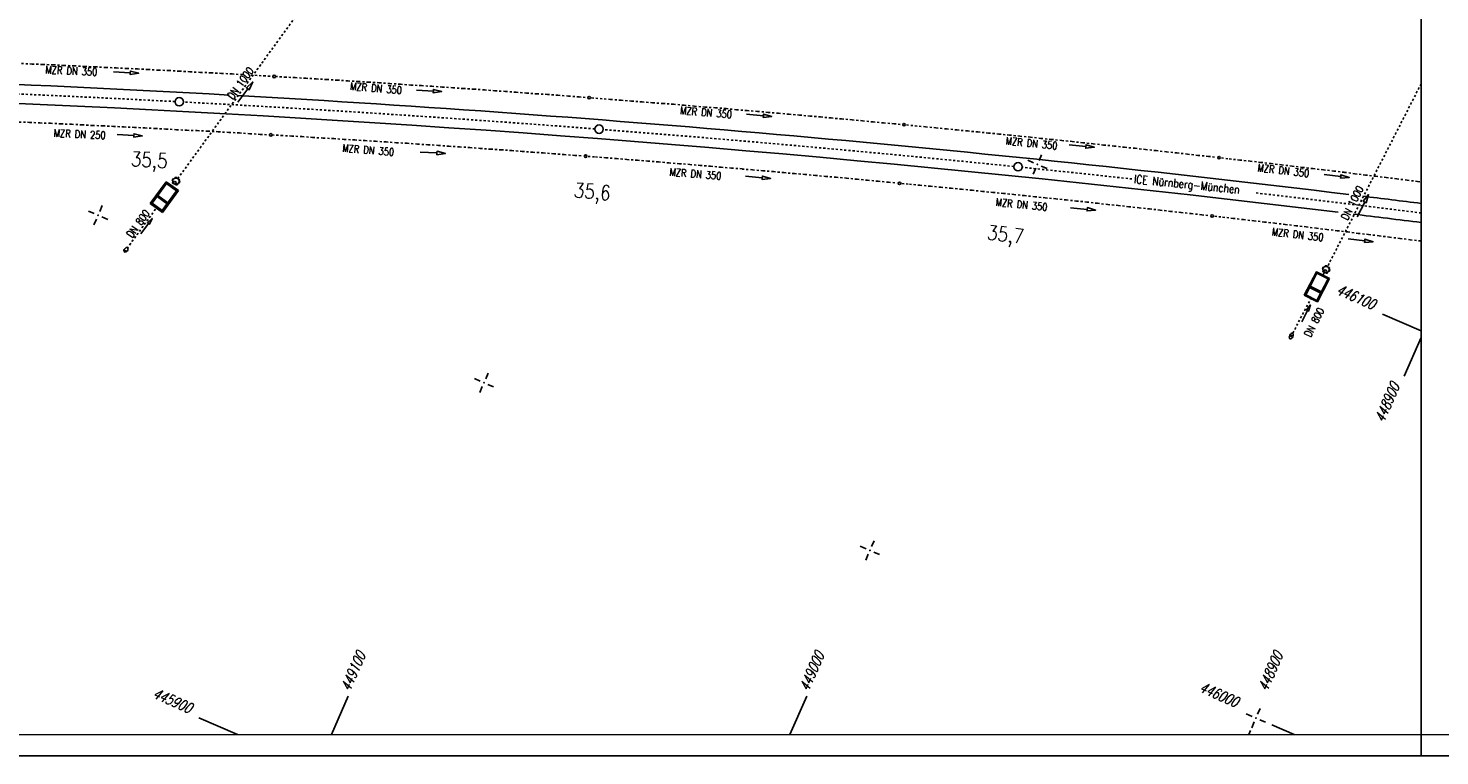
# Model space of a CAD drawing. Extents: x 0 to 1135, y 0 to 420.
# Tile 15 of 52: x 619 to 954, y 0 to 173. Entities that reach past the tile are written whole.
import ezdxf

# ---------------------------------------------------------------- set-up
doc = ezdxf.new("R2010")
doc.units = 0
doc.header["$LTSCALE"] = 2
doc.header["$MEASUREMENT"] = 0
for name, pattern in [('ACAD_ISO03W100', [0.5, 0.25, -0.25]), ('ACAD_ISO10W100W', [0.5, 0.25, -0.25]), ('AUSGEZOGEN', [0]), ('STRICHLINIEX2', [0.5, 0.25, -0.25])]:
    doc.linetypes.add(name, pattern=pattern)
doc.layers.get('0').update_dxf_attribs({"linetype": 'AUSGEZOGEN'})
for name, color, linetype in [('Bahnachse', 7, 'CONTINUOUS'), ('Durchlässe', 15, 'CONTINUOUS'), ('FBR', 8, 'CONTINUOUS'), ('Gleisachsen', 7, 'CONTINUOUS'), ('NETZ', 250, 'CONTINUOUS'), ('RAHMEN', 250, 'AUSGEZOGEN'), ('SCHRIFT', 7, 'CONTINUOUS'), ('Tiefenentwässerung', 15, 'CONTINUOUS')]:
    doc.layers.add(name, color=color, linetype=linetype)
doc.styles.add('ROMANS', font='romans.shx', dxfattribs={"width": 0.8})

# ---------------------------------------------------------------- blocks, each defined once
blk = doc.blocks.new('IKR')
at = {"color": 0}
for p, q in [((-2.5, 0), (-1, 0)), ((0, 1), (0, 2.5)), ((1, 0), (2.5, 0)), ((0, -2.5), (0, -1))]:
    blk.add_line(p, q, dxfattribs=at)
blk.add_circle((0, 0), 0.05, dxfattribs=at)
blk.add_point((0, 0), dxfattribs=at)
blk = doc.blocks.new('*X23')
at = {"color": 0, "linetype": 'ByBlock'}
for p, q in [((-1421609, 2013209), (-1420972, 2013380)), ((-1421443, 2013021), (-1421359, 2013043)), ((-1421439, 2013487), (-1421414, 2013494)), ((-1421269, 2013533), (-1421237, 2013541)), ((-1421107, 2013111), (-1421008, 2013137)), ((-1420863, 2013176), (-1420718, 2013215)), ((-1420841, 2012949), (-1420441, 2013056)), ((-1423646, 2009868), (-1423226, 2009980)), ((-1423642, 2009636), (-1423497, 2009675)), ((-1423468, 2010148), (-1423323, 2010187)), ((-1423306, 2010425), (-1422887, 2010537)), ((-1423226, 2009980), (-1422858, 2010079)), ((-1423178, 2010226), (-1423056, 2010259)), ((-1423005, 2010738), (-1422860, 2010777)), ((-1422993, 2009810), (-1422917, 2009830)), ((-1422967, 2010982), (-1422547, 2011094)), ((-1422797, 2011260), (-1422687, 2011290)), ((-1422772, 2009869), (-1422627, 2009908)), ((-1422727, 2009648), (-1422327, 2009755)), ((-1422628, 2011538), (-1422208, 2011651)), ((-1422542, 2011328), (-1422397, 2011367)), ((-1422369, 2011841), (-1422224, 2011880)), ((-1422288, 2012095), (-1421868, 2012208)), ((-1422118, 2012374), (-1422051, 2012392)), ((-1422079, 2011918), (-1422038, 2011929)), ((-1421949, 2012652), (-1421529, 2012765)), ((-1421906, 2012431), (-1421761, 2012469)), ((-1421732, 2012943), (-1421587, 2012982)), ((-1420457, 2012819), (-1420312, 2012858)), ((-1420310, 2012625), (-1419910, 2012732)), ((-1420045, 2012463), (-1419938, 2012492)), ((-1419938, 2012492), (-1419906, 2012501)), ((-1419875, 2009714), (-1419786, 2009737)), ((-1419780, 2012302), (-1419379, 2012409)), ((-1419761, 2012540), (-1419645, 2012571)), ((-1419705, 2009992), (-1419285, 2010105)), ((-1419641, 2009776), (-1419497, 2009815)), ((-1419514, 2012140), (-1419499, 2012144)), ((-1419468, 2010289), (-1419323, 2010327)), ((-1419366, 2010549), (-1418946, 2010661)), ((-1419354, 2012182), (-1419210, 2012221)), ((-1419249, 2011978), (-1418848, 2012085)), ((-1419196, 2010827), (-1419150, 2010840)), ((-1419178, 2010366), (-1419116, 2010383)), ((-1419026, 2011106), (-1418606, 2011218)), ((-1419005, 2010878), (-1418860, 2010917)), ((-1418948, 2011825), (-1418803, 2011864)), ((-1418832, 2011391), (-1418687, 2011430)), ((-1418718, 2011654), (-1418318, 2011762)), ((-1418658, 2011903), (-1418583, 2011923)), ((-1418542, 2011468), (-1418437, 2011497)), ((-1424664, 2008197), (-1424244, 2008310)), ((-1424495, 2008476), (-1424423, 2008495)), ((-1424451, 2008022), (-1424306, 2008060)), ((-1424325, 2008754), (-1423905, 2008867)), ((-1424278, 2008534), (-1424133, 2008573)), ((-1424204, 2007855), (-1423804, 2007962)), ((-1424161, 2008099), (-1424069, 2008124)), ((-1424105, 2009046), (-1423960, 2009085)), ((-1423985, 2009311), (-1423565, 2009424)), ((-1423939, 2007693), (-1423900, 2007703)), ((-1423816, 2009589), (-1423786, 2009597)), ((-1423815, 2009124), (-1423735, 2009145)), ((-1423755, 2007742), (-1423610, 2007781)), ((-1423673, 2007531), (-1423273, 2007638)), ((-1423349, 2007385), (-1423204, 2007424)), ((-1423143, 2007208), (-1422742, 2007315)), ((-1423059, 2007463), (-1423008, 2007477)), ((-1422877, 2007046), (-1422798, 2007067)), ((-1422653, 2007106), (-1422508, 2007145)), ((-1422612, 2006884), (-1422211, 2006991)), ((-1422366, 2009512), (-1422221, 2009551)), ((-1422247, 2006749), (-1422102, 2006788)), ((-1422197, 2009325), (-1421796, 2009432)), ((-1422081, 2006560), (-1421322, 2006764)), ((-1422076, 2009590), (-1422062, 2009594)), ((-1421957, 2006826), (-1421946, 2006829)), ((-1421931, 2009163), (-1421815, 2009194)), ((-1421815, 2006398), (-1421696, 2006431)), ((-1421670, 2009233), (-1421531, 2009270)), ((-1421666, 2009001), (-1421265, 2009108)), ((-1421572, 2006929), (-1421522, 2006943)), ((-1421551, 2006469), (-1421492, 2006485)), ((-1421403, 2007208), (-1420983, 2007320)), ((-1421377, 2006982), (-1421232, 2007021)), ((-1421264, 2008876), (-1421119, 2008914)), ((-1421204, 2007494), (-1421059, 2007533)), ((-1421135, 2008677), (-1420735, 2008785)), ((-1421063, 2007765), (-1420643, 2007877)), ((-1420914, 2007572), (-1420813, 2007599)), ((-1420894, 2008043), (-1420886, 2008045)), ((-1420857, 2008519), (-1420713, 2008557)), ((-1420741, 2008084), (-1420596, 2008123)), ((-1420724, 2008322), (-1420304, 2008434)), ((-1420568, 2008596), (-1420554, 2008600)), ((-1420554, 2008600), (-1420423, 2008635)), ((-1420384, 2008878), (-1419964, 2008991)), ((-1420278, 2008674), (-1420134, 2008712)), ((-1420105, 2009186), (-1419960, 2009225)), ((-1420045, 2009435), (-1419625, 2009548)), ((-1419815, 2009264), (-1419795, 2009269))]:
    blk.add_line(p, q, dxfattribs=at)
blk = doc.blocks.new('*X24')
at = {"color": 0, "linetype": 'ByBlock'}
for p, q in [((-1147787, 2012971), (-1147481, 2013053)), ((-1147573, 2013261), (-1147428, 2013300)), ((-1147565, 2013497), (-1147259, 2013579)), ((-1147400, 2013774), (-1147255, 2013813)), ((-1147343, 2014022), (-1147037, 2014104)), ((-1147226, 2014286), (-1147082, 2014325)), ((-1147121, 2014547), (-1147039, 2014569)), ((-1146937, 2014364), (-1146792, 2014403)), ((-1146753, 2014180), (-1146355, 2014287)), ((-1146411, 2014039), (-1146385, 2014046)), ((-1146241, 2014084), (-1146096, 2014123)), ((-1146069, 2013897), (-1145672, 2014004)), ((-1145727, 2013756), (-1145689, 2013766)), ((-1145545, 2013805), (-1145534, 2013808)), ((-1145534, 2013808), (-1145400, 2013844)), ((-1145385, 2013615), (-1144988, 2013721)), ((-1145043, 2013474), (-1144993, 2013487)), ((-1144849, 2013526), (-1144704, 2013564)), ((-1144701, 2013332), (-1144304, 2013439)), ((-1144359, 2013191), (-1144297, 2013207)), ((-1144252, 2012987), (-1143946, 2013069)), ((-1144153, 2013246), (-1144008, 2013285)), ((-1149120, 2009819), (-1148814, 2009901)), ((-1148903, 2010110), (-1148758, 2010149)), ((-1148898, 2010344), (-1148592, 2010426)), ((-1148729, 2010622), (-1148584, 2010661)), ((-1148676, 2010870), (-1148370, 2010952)), ((-1148556, 2011135), (-1148411, 2011173)), ((-1148454, 2011395), (-1148147, 2011477)), ((-1148370, 2010952), (-1148209, 2010995)), ((-1148343, 2011658), (-1148238, 2011686)), ((-1148343, 2010726), (-1148295, 2010739)), ((-1148266, 2011212), (-1148259, 2011214)), ((-1148231, 2011920), (-1147925, 2012002)), ((-1148150, 2010778), (-1148005, 2010816)), ((-1148120, 2012183), (-1148065, 2012198)), ((-1148093, 2011725), (-1148036, 2011740)), ((-1148009, 2012446), (-1147703, 2012528)), ((-1148001, 2010584), (-1147525, 2010712)), ((-1147920, 2012237), (-1147814, 2012265)), ((-1147898, 2012708), (-1147891, 2012710)), ((-1147746, 2012749), (-1147601, 2012788)), ((-1147659, 2010443), (-1147599, 2010459)), ((-1147454, 2010498), (-1147309, 2010537)), ((-1147317, 2010302), (-1146841, 2010429)), ((-1146975, 2010160), (-1146903, 2010180)), ((-1146758, 2010219), (-1146613, 2010258)), ((-1146633, 2010019), (-1146157, 2010147)), ((-1146292, 2009878), (-1146207, 2009901)), ((-1146062, 2009939), (-1145917, 2009978)), ((-1145950, 2009737), (-1145585, 2009834)), ((-1145585, 2009834), (-1145279, 2009916)), ((-1145474, 2010097), (-1145337, 2010134)), ((-1145363, 2010360), (-1145057, 2010442)), ((-1145252, 2010622), (-1145164, 2010646)), ((-1145192, 2010172), (-1145168, 2010179)), ((-1145141, 2010885), (-1144835, 2010967)), ((-1145030, 2011148), (-1144991, 2011158)), ((-1145019, 2010685), (-1144946, 2010704)), ((-1144919, 2011410), (-1144612, 2011492)), ((-1144846, 2011197), (-1144724, 2011230)), ((-1144696, 2011936), (-1144390, 2012018)), ((-1144672, 2011709), (-1144528, 2011748)), ((-1144499, 2012222), (-1144354, 2012260)), ((-1144474, 2012461), (-1144168, 2012543)), ((-1144326, 2012734), (-1144181, 2012773)), ((-1149523, 2008779), (-1149126, 2008885)), ((-1149453, 2009031), (-1149394, 2009047)), ((-1149342, 2009293), (-1149036, 2009375)), ((-1149249, 2009085), (-1149147, 2009113)), ((-1149231, 2009556), (-1149221, 2009559)), ((-1149133, 2008651), (-1148988, 2008689)), ((-1149076, 2009598), (-1148931, 2009636)), ((-1148843, 2008728), (-1148784, 2008744)), ((-1148839, 2008496), (-1148442, 2008603)), ((-1148437, 2008371), (-1148292, 2008410)), ((-1148156, 2008214), (-1147866, 2008291)), ((-1148147, 2008449), (-1148100, 2008461)), ((-1147866, 2008291), (-1147759, 2008320)), ((-1147741, 2008092), (-1147596, 2008131)), ((-1147472, 2007931), (-1147075, 2008037)), ((-1147451, 2008170), (-1147417, 2008179)), ((-1147045, 2007813), (-1146900, 2007851)), ((-1146788, 2007648), (-1146167, 2007815)), ((-1146755, 2007890), (-1146733, 2007896)), ((-1146362, 2007995), (-1146320, 2008007)), ((-1146349, 2007533), (-1146278, 2007552)), ((-1146251, 2008258), (-1145945, 2008340)), ((-1146175, 2008045), (-1146056, 2008077)), ((-1146029, 2008783), (-1145723, 2008865)), ((-1146002, 2008558), (-1145857, 2008597)), ((-1145829, 2009070), (-1145684, 2009109)), ((-1145807, 2009309), (-1145501, 2009391)), ((-1145655, 2009582), (-1145511, 2009621))]:
    blk.add_line(p, q, dxfattribs=at)

msp = doc.modelspace()

# ---------------------------------------------------------------- linework, layer by layer
at = {"layer": 'Bahnachse', "linetype": 'Continuous'}
for centre in [(654.82, 155.39), (754.6, 148.87), (854.19, 139.94)]:
    msp.add_circle(centre, 1, dxfattribs=at)
at = {"layer": 'Bahnachse', "linetype": 'ACAD_ISO10W100W'}
for start, end in [(86.97849, 88.35444), (85.57597, 86.95043), (84.17344, 85.54792), (83.77741, 84.1454), (82.80676, 83.36326)]:
    msp.add_arc((438.49, -3923.89), 4085, start, end, dxfattribs=at)
at = {"layer": 'Durchlässe', "linetype": 'STRICHLINIEX2'}
for p, q in [((674.44, 164.56), (692.21, 188.97)), ((654.47, 137.11), (674.44, 164.56)), ((653, 135.09), (653.58, 135.9)), ((641.82, 119.73), (649.58, 130.4)), ((923.9, 108.84), (918.8, 99.09))]:
    msp.add_line(p, q, dxfattribs=at)
at = {"layer": 'Durchlässe', "linetype": 'Continuous'}
for p, q in [((647.95, 131.22), (651.72, 136.39)), ((648.37, 131.28), (651.78, 135.97)), ((650.8, 129.52), (654.21, 134.21)), ((650.86, 129.1), (654.63, 134.27)), ((651.72, 136.39), (654.63, 134.27)), ((651.78, 135.97), (654.21, 134.21)), ((647.95, 131.22), (650.86, 129.1)), ((648.37, 131.28), (650.8, 129.52)), ((649.55, 132.9), (651.97, 131.13)), ((649.72, 133.14), (652.15, 131.38)), ((641.69, 120.1), (641.62, 120.01)), ((925.14, 115), (922.22, 109.41)), ((925.25, 114.66), (922.56, 109.52)), ((928.26, 113.4), (925.14, 115)), ((927.92, 113.29), (925.25, 114.66)), ((927.05, 114.86), (926.58, 113.98)), ((926.16, 109.93), (923.49, 111.29)), ((926.3, 110.19), (923.63, 111.56)), ((927.92, 113.29), (925.23, 108.15)), ((928.26, 113.4), (925.34, 107.82)), ((925.34, 107.82), (922.22, 109.41)), ((925.23, 108.15), (922.56, 109.52))]:
    msp.add_line(p, q, dxfattribs=at)
for points in [[(668.76, 155.25), (671.13, 158.48), (671.45, 158.24), (672.31, 160.09), (670.8, 158.72), (671.13, 158.48)], [(934.78, 128.01), (936.62, 131.56), (936.97, 131.38), (937.53, 133.34), (936.26, 131.74), (936.62, 131.56)], [(645.71, 124.04), (647.48, 126.45), (647.72, 126.28), (648.37, 127.66), (647.24, 126.63), (647.48, 126.45)], [(921.63, 103.13), (923, 105.8), (923.27, 105.66), (923.69, 107.13), (922.73, 105.93), (923, 105.8)]]:
    msp.add_lwpolyline(points, dxfattribs=at)
at = {"layer": 'Durchlässe', "linetype": 'STRICHLINIEX2'}
msp.add_lwpolyline([(950, 159.64), (927.8, 116.32)], dxfattribs=at)
at = {"layer": 'Durchlässe', "linetype": 'ACAD_ISO03W100'}
for centre in [(654.03, 136.5), (927.4, 115.53)]:
    msp.add_circle(centre, 0.9, dxfattribs=at)
at = {"layer": 'Durchlässe', "linetype": 'Continuous'}
for centre, radius in [((654.03, 136.5), 0.75), ((653.77, 136.15), 0.313), ((927.4, 115.53), 0.75), ((927.2, 115.14), 0.313)]:
    msp.add_circle(centre, radius, dxfattribs=at)
for centre, major_axis, ratio in [((642.17, 120.21), (-0.364, -0.477), 0.666667), ((919.13, 99.73), (-0.317, -0.646), 0.555556)]:
    msp.add_ellipse(centre, major_axis=major_axis, ratio=ratio, start_param=3.141593, end_param=9.424778, dxfattribs=at)
at = {"layer": 'FBR'}
for points in [[(88.01, 187.53, 0), (104.84, 188.97, 0), (166.44, 194.27, -0.000002), (228.71, 199.62, 0.000002), (290.98, 204.97, 0.000001), (321.65, 207.61, 0.000001), (340.8, 209.25, 0.000002), (353.25, 210.32, -0.000001), (365.71, 211.39, -0.000007)], [(87.67, 191.51, 0), (104.5, 192.96, 0), (166.1, 198.25, -0.000002), (228.37, 203.61, 0.000002), (290.64, 208.96, 0.000001), (321.31, 211.59, 0.000001), (340.45, 213.24, 0.000002), (352.91, 214.31, -0.000001), (365.36, 215.38, -0.000007)], [(377.82, 216.45, 0.000001), (390.27, 217.52, 0.000044)], [(378.16, 212.46, 0.000001), (390.61, 213.53, 0.000044)]]:
    msp.add_lwpolyline(points, format="xyb", dxfattribs=at)
at = {"layer": 'Gleisachsen', "linetype": 'Continuous'}
for radius, start, end in [(4087.25, 86.79952, 91.02721), (4082.75, 83.08134, 91.02721), (4087.25, 83.05345, 86.77254), (4087.25, 82.81074, 83.00697), (4082.75, 82.80277, 83.02957)]:
    msp.add_arc((438.49, -3923.89), radius, start, end, dxfattribs=at)
at = {"layer": 'NETZ'}
for p, q in [((949.98, 100.94), (940.81, 104.92)), ((949.98, 99.39), (946, 90.22)), ((690.98, 5.02), (694.96, 14.19)), ((799.99, 5.02), (803.98, 14.19)), ((668.69, 5.02), (659.51, 9)), ((919.8, 5.02), (914.5, 7.32)), ((909.01, 5.02), (909.44, 6.02))]:
    msp.add_line(p, q, dxfattribs=at)
at = {"layer": 'RAHMEN'}
for p, q in [((950, 0), (950, 415)), ((0, 0), (950, 0)), ((950, 0), (1135, 0))]:
    msp.add_line(p, q, dxfattribs=at)
at = {"layer": 'RAHMEN', "const_width": 0.35}
msp.add_lwpolyline([(25, 5), (1130, 5), (1130, 415), (25, 415), (25, 5)], dxfattribs=at)
at = {"layer": 'Tiefenentwässerung', "linetype": 'ACAD_ISO03W100'}
for points in [[(617.34, 164.49), (619.85, 164.34), (622.37, 164.24), (624.88, 164.15), (627.39, 164), (629.86, 163.91), (632.37, 163.76), (634.88, 163.67), (637.39, 163.52), (639.86, 163.43), (642.37, 163.28), (644.88, 163.19), (647.39, 163.04), (649.9, 162.89), (652.36, 162.8), (654.87, 162.66), (657.38, 162.51), (659.89, 162.36), (662.4, 162.27), (664.86, 162.13), (667.37, 161.98), (669.88, 161.83), (670.19, 161.81)], [(671.81, 161.72), (674.9, 161.54), (677.09, 161.41)], [(677.69, 161.38), (679.86, 161.25), (682.37, 161.11), (684.88, 160.96), (687.39, 160.81), (689.9, 160.67), (692.4, 160.52), (694.9, 160.32), (697.36, 160.19), (699.87, 160.04), (702.38, 159.89), (704.88, 159.7), (707.39, 159.55), (709.89, 159.35), (712.4, 159.21), (714.86, 159.07), (717.36, 158.87), (719.86, 158.72), (722.36, 158.53), (724.87, 158.38), (727.37, 158.19), (729.87, 157.99), (732.38, 157.84), (734.88, 157.65), (737.38, 157.45), (739.83, 157.26), (742.34, 157.12), (744.84, 156.92), (747.34, 156.72), (749.84, 156.53), (751.66, 156.39)], [(752.85, 156.29), (754.84, 156.14), (757.34, 155.94), (759.84, 155.74), (762.34, 155.55), (764.84, 155.35), (767.34, 155.15), (769.79, 154.97), (772.3, 154.77), (774.8, 154.57), (777.29, 154.33), (779.79, 154.13), (782.29, 153.94), (784.79, 153.74), (787.28, 153.5), (789.78, 153.3), (792.28, 153.1), (794.77, 152.86), (797.27, 152.66), (799.77, 152.42), (802.27, 152.22), (804.76, 151.97), (807.26, 151.78), (809.75, 151.53), (812.25, 151.29), (814.75, 151.09), (817.24, 150.85), (819.73, 150.6), (822.22, 150.35), (824.72, 150.16), (826.49, 149.99)], [(616.77, 150.57), (619.27, 150.48), (621.72, 150.35), (624.22, 150.26), (626.72, 150.12), (629.22, 150.03), (631.72, 149.89), (634.22, 149.75), (636.72, 149.66), (639.17, 149.53), (641.67, 149.39), (644.17, 149.3), (646.67, 149.16), (649.17, 149.03), (651.67, 148.89), (654.17, 148.75), (656.66, 148.61), (659.12, 148.52), (661.62, 148.39), (664.11, 148.25), (666.61, 148.11), (669.11, 147.97), (671.6, 147.78), (674.1, 147.64), (676.29, 147.52)], [(827.68, 149.87), (829.71, 149.67), (832.2, 149.42), (834.69, 149.18), (837.19, 148.93), (839.68, 148.69), (842.17, 148.44), (844.66, 148.2), (847.15, 147.95), (849.65, 147.7), (852.14, 147.46), (854.63, 147.21), (857.12, 146.97), (859.61, 146.67), (862.1, 146.43), (864.59, 146.18), (867.09, 145.94), (869.57, 145.64), (872.06, 145.4), (874.55, 145.1), (877.04, 144.86), (879.53, 144.56), (882.02, 144.32), (884.5, 144.02), (886.99, 143.78), (889.48, 143.48), (891.97, 143.23), (894.46, 142.94), (896.94, 142.65), (899.43, 142.4), (901.37, 142.17)], [(676.89, 147.49), (679.05, 147.37), (681.55, 147.23), (684.04, 147.09), (686.54, 146.9), (689.04, 146.77), (691.53, 146.63), (694.03, 146.44), (696.53, 146.3), (699.02, 146.16), (701.47, 145.98), (703.97, 145.84), (706.46, 145.65), (708.96, 145.51), (711.45, 145.32), (713.95, 145.18), (716.44, 145), (718.93, 144.81), (721.43, 144.67), (723.93, 144.48), (726.37, 144.3), (728.86, 144.11), (731.36, 143.97), (733.85, 143.78), (736.35, 143.59), (738.84, 143.4), (741.34, 143.22), (743.83, 143.03), (746.32, 142.84), (748.82, 142.65), (750.82, 142.5)], [(752.02, 142.41), (753.75, 142.28), (756.25, 142.09), (758.74, 141.9), (761.23, 141.66), (763.72, 141.47), (766.21, 141.29), (768.71, 141.1), (771.2, 140.86), (773.69, 140.67), (776.18, 140.48), (778.62, 140.25), (781.12, 140.06), (783.6, 139.82), (786.1, 139.63), (788.59, 139.45)], [(902.56, 142.03), (904.4, 141.81), (906.89, 141.52), (909.38, 141.27), (911.86, 140.97), (914.35, 140.68), (916.83, 140.39), (919.32, 140.09), (921.8, 139.8), (924.29, 139.5), (926.77, 139.21), (929.26, 138.91), (931.79, 138.61), (934.27, 138.26), (936.75, 137.97), (939.24, 137.67), (941.72, 137.38), (944.2, 137.08), (946.68, 136.74), (949.17, 136.45), (950, 136.35)], [(788.59, 139.4), (791.08, 139.21), (793.57, 138.97), (796.06, 138.78), (798.55, 138.54), (801.04, 138.3), (803.53, 138.12), (806.02, 137.88), (808.46, 137.64), (810.95, 137.46), (813.44, 137.22), (815.93, 136.98), (818.42, 136.74), (820.91, 136.5), (823.4, 136.26), (825.41, 136.07)], [(826.6, 135.96), (828.37, 135.79), (830.86, 135.55), (833.35, 135.31), (835.84, 135.07), (838.28, 134.84), (840.77, 134.6), (843.26, 134.36), (845.74, 134.07), (848.23, 133.84), (850.72, 133.6), (853.21, 133.36), (855.69, 133.07), (858.18, 132.83), (860.66, 132.55), (863.15, 132.31), (865.64, 132.07), (868.07, 131.79), (870.56, 131.55), (873.05, 131.26), (875.53, 130.97), (878.02, 130.73), (880.5, 130.45), (882.99, 130.16), (885.47, 129.92), (887.96, 129.63), (890.44, 129.34), (892.93, 129.06), (895.36, 128.82), (897.85, 128.53), (899.74, 128.31)], [(900.93, 128.18), (902.82, 127.96), (905.3, 127.67), (907.78, 127.38), (910.27, 127.09), (912.75, 126.81), (915.24, 126.52), (917.72, 126.23), (920.2, 125.94), (922.64, 125.66), (925.12, 125.32), (927.6, 125.03), (930.08, 124.74), (932.57, 124.46), (935.05, 124.12), (937.53, 123.83), (940.01, 123.54), (942.49, 123.2), (944.98, 122.92), (947.41, 122.58), (949.89, 122.3), (950, 122.28)]]:
    msp.add_lwpolyline(points, dxfattribs=at)
at = {"layer": 'Tiefenentwässerung', "linetype": 'Continuous'}
for points in [[(639.2, 162.48), (643.19, 162.25), (643.17, 161.85), (645.19, 162.14), (643.22, 162.65), (643.19, 162.25)], [(711.22, 158.13), (715.22, 157.9), (715.19, 157.5), (717.21, 157.79), (715.24, 158.3), (715.22, 157.9)], [(789.69, 152.42), (793.67, 152.05), (793.63, 151.66), (795.66, 151.87), (793.71, 152.45), (793.67, 152.05)], [(640.06, 147.61), (644.05, 147.38), (644.03, 146.98), (646.05, 147.27), (644.08, 147.78), (644.05, 147.38)], [(866.33, 145.12), (870.31, 144.75), (870.27, 144.35), (872.3, 144.56), (870.35, 145.15), (870.31, 144.75)], [(712.08, 143.44), (716.07, 143.21), (716.05, 142.81), (718.07, 143.1), (716.09, 143.61), (716.07, 143.21)], [(789.42, 137.71), (793.4, 137.34), (793.36, 136.94), (795.39, 137.16), (793.44, 137.74), (793.4, 137.34)], [(926.93, 138.07), (930.91, 137.63), (930.86, 137.23), (932.9, 137.41), (930.95, 138.03), (930.91, 137.63)], [(866.65, 130.19), (870.63, 129.82), (870.6, 129.43), (872.62, 129.64), (870.67, 130.22), (870.63, 129.82)], [(932.63, 122.8), (936.6, 122.36), (936.56, 121.96), (938.59, 122.14), (936.65, 122.76), (936.6, 122.36)]]:
    msp.add_lwpolyline(points, dxfattribs=at)
for centre in [(677.39, 161.39), (752.25, 156.34), (676.59, 147.5), (827.08, 149.93), (751.42, 142.45), (901.96, 142.1), (826.01, 136.01), (900.34, 128.24)]:
    msp.add_circle(centre, 0.3, dxfattribs=at)

# ---------------------------------------------------------------- block references
at = {"layer": 'Durchlässe', "linetype": 'Continuous', "xscale": 0.00100000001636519, "yscale": 0.001000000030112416, "zscale": 0.001, "rotation": 355.3216130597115}
for name in ['*X23', '*X24']:
    msp.add_blockref(name, (1904.11, -1986.45), dxfattribs=at)
at = {"layer": 'NETZ', "rotation": 156.5331}
for p in [(858.81, 140.51), (635.53, 128.43), (727.26, 88.61), (818.99, 48.78), (910.72, 8.96)]:
    msp.add_blockref('IKR', p, dxfattribs=at)

# ---------------------------------------------------------------- texts
at = {"layer": 'Bahnachse', "linetype": 'Continuous', "style": 'ROMANS', "oblique": 0, "width": 0.8337}
for s, rotation, p in [('35,5', 356.639, (643.24, 140.08)), ('35,6', 354.9417, (748.5, 132.7)), ('35,7', 352.9417, (846.69, 122.67))]:
    msp.add_text(s, height=3.5, rotation=rotation, dxfattribs=at).set_placement(p)
at = {"layer": 'Durchlässe', "linetype": 'Continuous', "style": 'ROMANS', "oblique": 360, "width": 0.8}
for s, rotation, p in [('DN 1000', 54.1136, (667.6, 155.81)), ('DN 1000', 63.1136, (932.5, 127.12)), ('DN 800', 53.9417, (643.63, 122.92)), ('DN 800', 62.9417, (923.73, 99.3))]:
    msp.add_text(s, height=1.8, rotation=rotation, dxfattribs=at).set_placement(p)
at = {"layer": 'NETZ', "style": 'ROMANS', "oblique": 16.6, "width": 0.75}
for s, rotation, p in [('446100', 336.5331, (929.57, 109.8)), ('448900', 66.5331, (941.12, 78.98)), ('449100', 66.5331, (695.36, 15.11)), ('449000', 66.5331, (804.37, 15.11)), ('448900', 66.5331, (913.39, 15.11)), ('446000', 336.5331, (897.01, 15.33)), ('445900', 336.5331, (648.28, 13.88))]:
    msp.add_text(s, height=2.5, rotation=rotation, dxfattribs=at).set_placement(p)
at = {"layer": 'SCHRIFT', "style": 'ROMANS', "width": 0.8}
msp.add_text('ICE Nürnberg-München', height=2, rotation=354.2175, dxfattribs=at).set_placement((881.66, 136.06))
at = {"layer": 'Tiefenentwässerung', "linetype": 'Continuous', "style": 'ROMANS', "width": 0.8}
for s, rotation, oblique, p in [('MZR DN 350', 357.3216, 360, (622.98, 162.11)), ('MZR DN 350', 355.3216, 360, (695.38, 158.2)), ('MZR DN 350', 355.3216, 360, (773.82, 152.45)), ('MZR DN 250', 357.3216, 360, (624.96, 147.07)), ('MZR DN 350', 355.3216, 360, (693.52, 143.51)), ('MZR DN 350', 354.3216, 360, (851.19, 145.23)), ('MZR DN 350', 355.3216, 0, (771.3, 137.84)), ('MZR DN 350', 353.3216, 360, (911.03, 138.85)), ('MZR DN 350', 354.3216, 360, (848.81, 130.67)), ('MZR DN 350', 353.3216, 360, (914.43, 123.63))]:
    msp.add_text(s, height=1.8, rotation=rotation, dxfattribs=dict(at, oblique=oblique)).set_placement(p)

doc.saveas('drawing.dxf')
